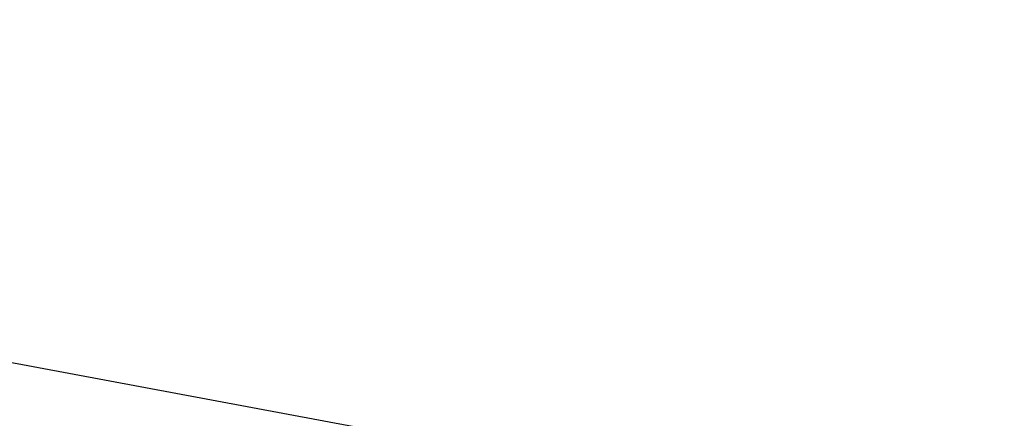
# Model space of a CAD drawing. Header units: millimetres. Extents: x -20520 to 12860, y -2780 to 10870.
# Tile 57 of 147: x -10277 to -8710, y 7974 to 8608. Entities that reach past the tile are written whole.
import ezdxf

# ---------------------------------------------------------------- set-up
doc = ezdxf.new("R2010")
doc.units = ezdxf.units.MM
doc.header["$LTSCALE"] = 0.5
doc.header["$MEASUREMENT"] = 0
doc.linetypes.add('PLINE', pattern=[0])
doc.layers.add('858- Detaljer(Nye konstruksjoner)', color=7, linetype='Continuous')
doc.dimstyles.new('GENERATED_STYLE__1', dxfattribs={"dimtxt": 0.18, "dimasz": 76, "dimexe": 0.18, "dimexo": 0.0625, "dimgap": 0, "dimtad": 0, "dimtih": 1, "dimtoh": 1, "dimdec": 4, "dimzin": 0, "dimdsep": 46, "dimcen": 0.09, "dimadec": 0, "dimazin": 0, "dimtfac": 1, "dimtdec": 4, "dimtmove": 0, "dimatfit": 3, "dimldrblk": 'ARROWHEAD_17', "dimfxl": 1, "dimtolj": 1, "dimtzin": 0, "dimarcsym": 0})

# ---------------------------------------------------------------- blocks, each defined once
blk = doc.blocks.new('ARROWHEAD_17')
at = {"linetype": 'Continuous'}
for p, q in [((-0.188, -0.7), (0.188, 0.7)), ((0, 0), (-1, 0))]:
    blk.add_line(p, q, dxfattribs=at)

msp = doc.modelspace()

# ---------------------------------------------------------------- linework, layer by layer
at = {"layer": '858- Detaljer(Nye konstruksjoner)', "linetype": 'PLINE'}
msp.add_line((-12876, 8544.1), (-6045.7, 7272.1), dxfattribs=at)

# ---------------------------------------------------------------- leaders
at = {"layer": '858- Detaljer(Nye konstruksjoner)', "linetype": 'PLINE', "annotation_type": 0, "has_hookline": 1, "hookline_direction": 0, "text_width": 2111.8}
msp.add_leader([(-10986.8, 7346.9), (-10748.8, 8670.2), (-10331.6, 8624.7)], dimstyle='GENERATED_STYLE__1', dxfattribs=at)

doc.saveas('drawing.dxf')
